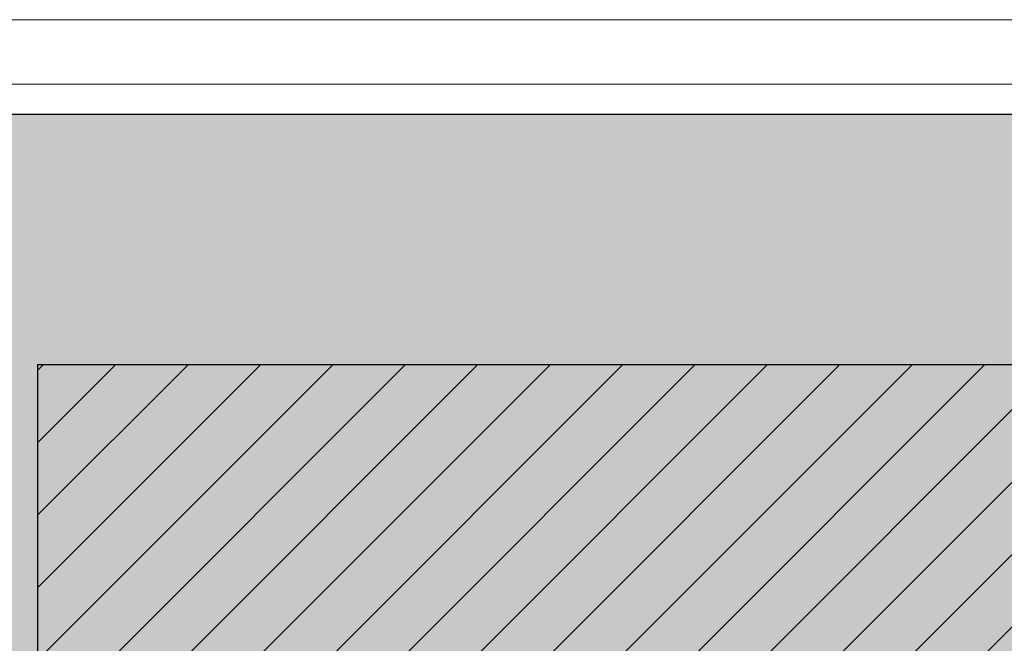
# Model space of a CAD drawing. Header units: millimetres. Extents: x 0 to 39025, y -31299 to 8400.
# Tile 137 of 209: x 15094 to 16621, y -8216 to -7249. Entities that reach past the tile are written whole.
import ezdxf

# ---------------------------------------------------------------- set-up
doc = ezdxf.new("R2010")
doc.units = ezdxf.units.MM
for name, color, linetype in [('FORMAT', 7, 'Continuous'), ('ODMIKI funkcionalni', 253, 'Continuous'), ('SREDNJICE_IN_TOCKE', 252, 'Continuous')]:
    doc.layers.add(name, color=color, linetype=linetype)

msp = doc.modelspace()

# ---------------------------------------------------------------- hatches: boundary and pattern name
at = {"layer": 'ODMIKI funkcionalni'}
h = msp.add_hatch(dxfattribs=at)
h.set_pattern_fill('ANSI31', color=256, scale=25)
h.set_pattern_definition([(45, (-1299.93, -18265.62), (-56.1266, 56.1266), [])])
h.paths.add_polyline_path([(15422, -9182.6), (15422, -8284.4), (16572, -8284.4), (16572, -9182.6), (17172, -9182.6), (17172, -7784.4), (15122, -7784.4), (15122, -9182.6)])
at = {"layer": 'SREDNJICE_IN_TOCKE'}
h = msp.add_hatch(color=256, dxfattribs=at)
h.dxf.hatch_style = 1
h.paths.add_polyline_path([(17661.7, -7396.4), (14032.2, -7396.4), (14032.2, -9182.6), (14422, -9182.6), (15423, -8283.4), (15423, -8284.4), (16572, -8284.4), (16572, -8284.4), (17572, -9182.6), (17661.7, -9182.6)])

# ---------------------------------------------------------------- linework, layer by layer
at = {"layer": 'FORMAT', "color": 7, "linetype": 'Continuous', "lineweight": 18, "ltscale": 27}
for p, q in [((0, -7249.4), (18568, -7249.4)), ((500, -7349.4), (18468, -7349.4))]:
    msp.add_line(p, q, dxfattribs=at)
at = {"layer": 'ODMIKI funkcionalni'}
msp.add_lwpolyline([(15422, -9182.6), (15422, -8284.4), (16572, -8284.4), (16572, -9182.6), (17172, -9182.6), (17172, -7784.4), (15122, -7784.4), (15122, -9182.6)], close=True, dxfattribs=at)
at = {"layer": 'SREDNJICE_IN_TOCKE'}
msp.add_lwpolyline([(14032.2, -9182.6), (17661.7, -9182.6), (17661.7, -7396.4), (14032.2, -7396.4)], close=True, dxfattribs=at)

doc.saveas('drawing.dxf')
